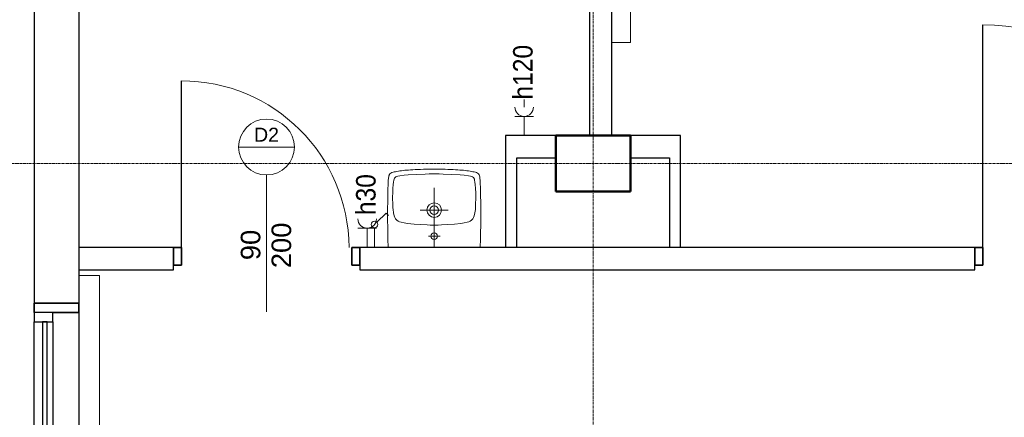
# Model space of a CAD drawing. Header units: millimetres. Extents: x -2286 to 43533, y -13832 to 14981.
# Tile 33 of 77: x 1005 to 6291, y 4764 to 6898. Entities that reach past the tile are written whole.
import ezdxf

# ---------------------------------------------------------------- set-up
doc = ezdxf.new("R2010")
doc.units = ezdxf.units.MM
doc.linetypes.add('Oś', pattern=[22.225, 12.7, -3.175, 3.175, -3.175])
doc.linetypes.add('Ponad', pattern=[3.9688, 2.3813, -1.5875])
for name, color, linetype, lineweight in [('A-DETL-GENF', 92, 'Continuous', 18), ('A-DETL-MEDM', 33, 'Continuous', 35), ('A-DOOR', 31, 'Continuous', 25), ('A-DOOR-IDEN', 31, 'Continuous', 18), ('A-FLOR-OVHD', 1, 'Ponad', 18), ('A-GLAZ', 151, 'Continuous', 25), ('A-WALL', 113, 'Continuous', 25), ('E-ELE-QPM-IDEN', 2, 'Continuous', 18), ('E-ELEC-EQPM', 71, 'Continuous', 18), ('P-SANR-FIXT', 6, 'Continuous', 18), ('Q-SPCQ', 91, 'Continuous', 18), ('S-COLS', 52, 'Continuous', 25), ('S-GRID', 1, 'Continuous', 18)]:
    doc.layers.add(name, color=color, linetype=linetype, lineweight=lineweight)
doc.styles.add('Arial_1', font='arial.ttf', dxfattribs={"height": 75})
doc.styles.add('Arial_11', font='arial.ttf', dxfattribs={"width": 0.9, "height": 105})
doc.styles.add('Arial_7', font='arial.ttf', dxfattribs={"height": 105})

# ---------------------------------------------------------------- blocks, each defined once
blk = doc.blocks.new('M_Concrete-rengular-Column - 300 x 400mm-1162093-4_piętro II PT - projektowany')
at = {"layer": 'S-COLS', "lineweight": 50}
for p, q in [((150, 200), (-150, 200)), ((-150, 200), (-150, -200)), ((150, -200), (150, 200)), ((-150, -200), (150, -200))]:
    blk.add_line(p, q, dxfattribs=at)
blk = doc.blocks.new('DRZWI 1S - Drzwi 90-1363987-4_piętro II PT - projektowany')
at = {"layer": 'A-DETL-GENF'}
for p, q in [((-500, 35), (-457, 35)), ((-500, -60), (-500, 35)), ((-457, 35), (-457, -60)), ((457, 35), (500, 35)), ((457, -60), (457, 35)), ((500, 35), (500, -60)), ((-457, -60), (-500, -60)), ((500, -60), (457, -60))]:
    blk.add_line(p, q, dxfattribs=at)
at = {"layer": 'A-DETL-MEDM'}
for p, q in [((-500, -60), (-500, 35)), ((-500, 35), (-457, 35)), ((-457, 35), (-457, -60)), ((457, 35), (457, -60)), ((500, 35), (457, 35)), ((500, -60), (500, 35)), ((-457, -60), (-500, -60)), ((457, -60), (500, -60))]:
    blk.add_line(p, q, dxfattribs=at)
at = {"layer": 'A-DOOR', "lineweight": 18}
blk.add_line((0, -285), (0, 285), dxfattribs=at)
at = {"layer": 'A-DOOR'}
blk.add_line((457, -60), (457, -953.9), dxfattribs=at)
at = {"layer": 'A-DOOR', "lineweight": 18}
blk.add_arc((457, -53.9), 900, 180.3907, 270, dxfattribs=at)
blk = doc.blocks.new('DRZWI 1S - Drzwi 120-1363991-4_piętro II PT - projektowany')
at = {"layer": 'A-DETL-GENF'}
for p, q in [((-650, 35), (-607, 35)), ((-650, -60), (-650, 35)), ((-607, 35), (-607, -60)), ((607, 35), (650, 35)), ((607, -60), (607, 35)), ((650, 35), (650, -60)), ((-607, -60), (-650, -60)), ((650, -60), (607, -60))]:
    blk.add_line(p, q, dxfattribs=at)
at = {"layer": 'A-DETL-MEDM'}
for p, q in [((-650, -60), (-650, 35)), ((-650, 35), (-607, 35)), ((-607, 35), (-607, -60)), ((607, 35), (607, -60)), ((650, 35), (607, 35)), ((650, -60), (650, 35)), ((-607, -60), (-650, -60)), ((607, -60), (650, -60))]:
    blk.add_line(p, q, dxfattribs=at)
at = {"layer": 'A-DOOR', "lineweight": 18}
blk.add_line((0, -285), (0, 285), dxfattribs=at)
at = {"layer": 'A-DOOR'}
blk.add_line((607, -60), (607, -1253.9), dxfattribs=at)
at = {"layer": 'A-DOOR', "lineweight": 18}
blk.add_arc((607, -53.9), 1200, 180.293, 270, dxfattribs=at)
blk = doc.blocks.new('Umywalka koło Nova Pro - Pro 50-V1-4_piętro II PT - projektowany')
at = {"layer": 'P-SANR-FIXT'}
for p, q in [((-12.4, 475.2), (-1.5, 476.3)), ((-1.5, 476.3), (-12.4, 475.2)), ((-1.5, 476.3), (10.5, 477.1)), ((10.5, 477.1), (-1.5, 476.3)), ((10.5, 477.1), (23, 477.6)), ((23, 477.6), (10.5, 477.1)), ((23, 477.6), (36.6, 478.4)), ((36.6, 478.4), (23, 477.6)), ((36.6, 478.4), (51.2, 478.9)), ((51.2, 478.9), (36.6, 478.4)), ((51.2, 478.9), (67.2, 479.5)), ((67.2, 479.5), (51.2, 478.9)), ((67.2, 479.5), (84.5, 479.7)), ((84.5, 479.7), (67.2, 479.5)), ((84.5, 479.7), (104, 480)), ((104, 480), (84.5, 479.7)), ((104, 480), (146.3, 480)), ((146.3, 480), (104, 480)), ((146.3, 480), (165.5, 479.7)), ((165.5, 479.7), (146.3, 480)), ((165.5, 479.7), (183.1, 479.5)), ((183.1, 479.5), (165.5, 479.7)), ((183.1, 479.5), (198.8, 478.9)), ((198.8, 478.9), (183.1, 479.5)), ((198.8, 478.9), (213.4, 478.4)), ((213.4, 478.4), (198.8, 478.9)), ((213.4, 478.4), (227, 477.6)), ((227, 477.6), (213.4, 478.4)), ((227, 477.6), (239.8, 477.1)), ((239.8, 477.1), (227, 477.6)), ((239.8, 477.1), (251.5, 476.3)), ((251.5, 476.3), (239.8, 477.1)), ((251.5, 476.3), (262.4, 475.2)), ((262.4, 475.2), (251.5, 476.3)), ((-121.4, 422.2), (-120.8, 428.1)), ((-120.8, 428.1), (-120, 433.7)), ((-120, 433.7), (-119.2, 438.7)), ((-119.2, 438.7), (-118.2, 443.8)), ((-118.2, 443.8), (-117.1, 446.7)), ((-116, 449.6), (-117.9, 443.8)), ((-117.1, 446.7), (-116, 449.6)), ((-116, 449.6), (-112.6, 454.7)), ((-112.6, 454.7), (-116, 449.6)), ((-112.6, 454.7), (-108, 458.4)), ((-108, 458.4), (-112.6, 454.7)), ((-108, 458.4), (-102.4, 461.1)), ((-102.4, 461.1), (-108, 458.4)), ((-102.4, 461.1), (-96.1, 463.2)), ((-96.1, 463.2), (-102.4, 461.1)), ((-96.1, 463.2), (-89.4, 465.1)), ((-89.4, 465.1), (-96.1, 463.2)), ((-92.1, 420.3), (-90.5, 425.9)), ((-90.5, 425.9), (-88.6, 431)), ((-89.4, 465.1), (-82.5, 466.4)), ((-82.5, 466.4), (-89.4, 465.1)), ((-88.6, 431), (-87, 433.4)), ((-87, 433.4), (-85.1, 435.5)), ((-85.1, 435.5), (-80.3, 438.5)), ((-82.5, 466.4), (-75, 468)), ((-75, 468), (-82.5, 466.4)), ((-80.3, 438.5), (-75.3, 440.6)), ((-75.3, 440.6), (-69.7, 442.2)), ((-75, 468), (-67.3, 469.1)), ((-67.3, 469.1), (-75, 468)), ((-69.7, 442.2), (-58.8, 444.3)), ((-67.3, 469.1), (-59.3, 470.4)), ((-59.3, 470.4), (-67.3, 469.1)), ((-59.3, 470.4), (-51, 471.5)), ((-51, 471.5), (-59.3, 470.4)), ((-58.8, 444.3), (-36.4, 447.5)), ((-51, 471.5), (-42, 472.5)), ((-42, 472.5), (-51, 471.5)), ((-42, 472.5), (-32.7, 473.6)), ((-32.7, 473.6), (-42, 472.5)), ((-36.4, 447.5), (-14, 449.4)), ((-32.7, 473.6), (-22.8, 474.4)), ((-22.8, 474.4), (-32.7, 473.6)), ((-22.8, 474.4), (-12.4, 475.2)), ((-12.4, 475.2), (-22.8, 474.4)), ((-14, 449.4), (31, 451.8)), ((31, 451.8), (76, 453.1)), ((76, 453.1), (98.6, 453.9)), ((98.6, 453.9), (110.4, 454.2)), ((110.4, 454.2), (117, 454.2)), ((117, 454.2), (125, 454.4)), ((125, 454.4), (133, 454.2)), ((133, 454.2), (139.9, 454.2)), ((139.9, 454.2), (151.4, 453.9)), ((151.4, 453.9), (174, 453.1)), ((174, 453.1), (219, 451.8)), ((219, 451.8), (264, 449.4)), ((262.4, 475.2), (273.1, 474.4)), ((273.1, 474.4), (262.4, 475.2)), ((264, 449.4), (286.4, 447.5)), ((273.1, 474.4), (282.9, 473.6)), ((282.9, 473.6), (273.1, 474.4)), ((282.9, 473.6), (292.3, 472.5)), ((292.3, 472.5), (282.9, 473.6)), ((286.4, 447.5), (308.8, 444.3)), ((292.3, 472.5), (301, 471.5)), ((301, 471.5), (292.3, 472.5)), ((301, 471.5), (309.3, 470.4)), ((309.3, 470.4), (301, 471.5)), ((308.8, 444.3), (319.7, 442.2)), ((309.3, 470.4), (317.6, 469.1)), ((317.6, 469.1), (309.3, 470.4)), ((317.6, 469.1), (325, 468)), ((325, 468), (317.6, 469.1)), ((319.7, 442.2), (325.3, 440.6)), ((325, 468), (332.5, 466.4)), ((332.5, 466.4), (325, 468)), ((325.3, 440.6), (330.6, 438.5)), ((330.6, 438.5), (335.4, 435.5)), ((332.5, 466.4), (339.7, 465.1)), ((339.7, 465.1), (332.5, 466.4)), ((335.4, 435.5), (337.3, 433.4)), ((337.3, 433.4), (338.6, 431)), ((338.6, 431), (340.7, 425.9)), ((339.7, 465.1), (346.3, 463.2)), ((346.3, 463.2), (339.7, 465.1)), ((340.7, 425.9), (342.1, 420.3)), ((346.3, 463.2), (352.4, 461.1)), ((352.4, 461.1), (346.3, 463.2)), ((352.4, 461.1), (358, 458.4)), ((358, 458.4), (352.4, 461.1)), ((358, 458.4), (362.8, 454.7)), ((362.8, 454.7), (358, 458.4)), ((362.8, 454.7), (366, 449.6)), ((366, 449.6), (362.8, 454.7)), ((366, 449.6), (368.2, 443.8)), ((368.2, 443.8), (369.2, 438.7)), ((369.2, 438.7), (370.3, 433.7)), ((370.3, 433.7), (370.8, 428.1)), ((370.8, 428.1), (371.4, 422.2)), ((-123.5, 366.5), (-123.2, 374.3)), ((-123.2, 374.3), (-123, 381.7)), ((-123, 381.7), (-122.7, 388.9)), ((-122.7, 388.9), (-122.4, 396.1)), ((-122.4, 396.1), (-122.2, 402.8)), ((-122.2, 402.8), (-121.9, 409.4)), ((-121.9, 409.4), (-121.6, 415.8)), ((-121.6, 415.8), (-121.4, 422.2)), ((-97.9, 353.2), (-97.1, 375.6)), ((-97.1, 375.6), (-95.3, 398.2)), ((-95.3, 398.2), (-93.9, 409.4)), ((-93.9, 409.4), (-92.1, 420.3)), ((125, 60), (125, 380)), ((342.1, 420.3), (343.9, 409.4)), ((343.9, 409.4), (345.3, 398.2)), ((345.3, 398.2), (347.1, 375.6)), ((347.1, 375.6), (348.2, 353.2)), ((371.4, 422.2), (371.6, 415.8)), ((371.6, 415.8), (371.9, 409.4)), ((371.9, 409.4), (372.2, 402.8)), ((372.2, 402.8), (372.4, 396.1)), ((372.4, 396.1), (372.7, 388.9)), ((372.7, 388.9), (373, 381.7)), ((373, 381.7), (373.2, 374.3)), ((373.2, 374.3), (373.5, 366.5)), ((-124.3, 323.9), (-124, 333)), ((-124.3, 314.6), (-124.3, 323.9)), ((-124, 338.8), (-123.8, 350.6)), ((-124, 333), (-124, 338.8)), ((-123.8, 350.6), (-123.5, 358.8)), ((-123.5, 358.8), (-123.5, 366.5)), ((-98.4, 330.6), (-97.9, 353.2)), ((-97.6, 285.6), (-98.4, 330.6)), ((348.4, 330.6), (347.6, 285.6)), ((348.2, 353.2), (348.4, 330.6)), ((373.5, 366.5), (373.5, 358.8)), ((373.5, 358.8), (373.8, 350.6)), ((373.8, 350.6), (374, 338.8)), ((374, 338.8), (374.3, 333)), ((374.3, 333), (374.3, 323.9)), ((374.3, 323.9), (374.6, 314.6)), ((-124.8, 278.1), (-124.6, 294.9)), ((-124.8, 261.3), (-124.8, 278.1)), ((-124.6, 305), (-124.3, 314.6)), ((-124.6, 294.9), (-124.6, 305)), ((-97.4, 278.7), (-97.6, 285.6)), ((-97.1, 275.5), (-97.4, 278.7)), ((-96.9, 271.5), (-97.1, 275.5)), ((-96.1, 262.7), (-96.9, 271.5)), ((346.9, 271.5), (346.3, 262.7)), ((347.1, 275.5), (346.9, 271.5)), ((347.4, 278.7), (347.1, 275.5)), ((347.6, 285.6), (347.4, 278.7)), ((374.6, 314.6), (374.6, 305)), ((374.6, 305), (374.8, 294.9)), ((374.8, 294.9), (374.8, 278.1)), ((374.8, 278.1), (375.1, 261.3)), ((-125.1, 243), (-124.8, 261.3)), ((-124.8, 222.7), (-125.1, 243)), ((-124.8, 199.8), (-124.8, 222.7)), ((-93.7, 245.4), (-96.1, 262.7)), ((-89.1, 228.6), (-93.7, 245.4)), ((-86.2, 220.3), (-89.1, 228.6)), ((-81.9, 212.6), (-86.2, 220.3)), ((-79.3, 209.1), (-81.9, 212.6)), ((200.1, 260), (50.1, 260)), ((331.9, 212.6), (329.3, 209.1)), ((336.2, 220.3), (331.9, 212.6)), ((339.1, 228.6), (336.2, 220.3)), ((343.7, 245.4), (339.1, 228.6)), ((346.3, 262.7), (343.7, 245.4)), ((375.1, 222.7), (374.8, 199.8)), ((375.1, 261.3), (375.1, 222.7)), ((-124.5, 173.5), (-124.8, 199.8)), ((-124, 142.8), (-124.5, 173.5)), ((-76.1, 206.2), (-79.3, 209.1)), ((-68.9, 201.4), (-76.1, 206.2)), ((-60.9, 198), (-68.9, 201.4)), ((-52.4, 195.3), (-60.9, 198)), ((-35.3, 191.6), (-52.4, 195.3)), ((-18.3, 188.9), (-35.3, 191.6)), ((16.6, 184.9), (-18.3, 188.9)), ((51.5, 182), (16.6, 184.9)), ((86.4, 180.6), (51.5, 182)), ((103.7, 180.1), (86.4, 180.6)), ((146.3, 180.1), (103.7, 180.1)), ((163.6, 180.6), (146.3, 180.1)), ((198.8, 182), (163.6, 180.6)), ((233.4, 184.9), (198.8, 182)), ((268.3, 188.9), (233.4, 184.9)), ((285.6, 191.6), (268.3, 188.9)), ((302.6, 195.3), (285.6, 191.6)), ((310.9, 198), (302.6, 195.3)), ((318.9, 201.4), (310.9, 198)), ((326.1, 206.2), (318.9, 201.4)), ((329.3, 209.1), (326.1, 206.2)), ((374.5, 173.5), (374, 142.8)), ((374.8, 199.8), (374.5, 173.5)), ((-123.2, 105.8), (-124, 142.8)), ((-121.9, 60), (-123.2, 105.8)), ((157.2, 120.2), (94.6, 120.2)), ((373.2, 105.8), (371.9, 60)), ((374, 142.8), (373.2, 105.8))]:
    blk.add_line(p, q, dxfattribs=at)
for centre, radius in [((125.1, 260), 39.2), ((125.1, 260), 22.8), ((125, 120.2), 17.2)]:
    blk.add_circle(centre, radius, dxfattribs=at)
blk = doc.blocks.new('Aluminum_Exterior_Window_-_Double - 200 x 165 cm-1494227-4_piętro II PT - projektowany')
at = {"layer": 'A-GLAZ'}
for p, q in [((-1321.6, 146.6), (-1371.6, 146.6)), ((-1371.6, 146.6), (-1371.6, 46.6)), ((-1321.6, 46.6), (-1321.6, 146.6)), ((-1321.6, 146.6), (-396.6, 146.6)), ((-346.6, 146.6), (-396.6, 146.6)), ((-396.6, 146.6), (-396.6, 46.6)), ((-346.6, 46.6), (-346.6, 146.6)), ((-346.6, 146.6), (578.4, 146.6)), ((628.4, 146.6), (578.4, 146.6)), ((578.4, 146.6), (578.4, 46.6)), ((628.4, 46.6), (628.4, 146.6)), ((-396.6, 102.1), (-1321.6, 102.1)), ((-1321.6, 102.1), (-1321.6, 76.7)), ((-1321.6, 76.7), (-396.6, 76.7)), ((-396.6, 76.7), (-396.6, 102.1)), ((578.4, 102.1), (-346.6, 102.1)), ((-346.6, 102.1), (-346.6, 76.7)), ((-346.6, 76.7), (578.4, 76.7)), ((578.4, 76.7), (578.4, 102.1)), ((-1371.6, 46.6), (-1321.6, 46.6)), ((-396.6, 46.6), (-1321.6, 46.6)), ((-396.6, 46.6), (-346.6, 46.6)), ((578.4, 46.6), (-346.6, 46.6)), ((578.4, 46.6), (628.4, 46.6))]:
    blk.add_line(p, q, dxfattribs=at)
blk = doc.blocks.new('Panel Gazowo Oswietleniowy 2 - Type 1-1482570-4_piętro II PT - projektowany')
at = {"layer": 'Q-SPCQ'}
for p, q in [((-1125, 473.3), (-1025, 473.3)), ((-1075, 473.3), (-1075, 370)), ((-993.3, 473.3), (-893.3, 473.3)), ((-943.3, 473.3), (-943.3, 370)), ((475, 473.3), (575, 473.3)), ((525, 473.3), (525, 370)), ((606.7, 473.3), (706.7, 473.3)), ((656.7, 473.3), (656.7, 370)), ((-798.2, 314.3), (-811.3, 301.2)), ((-748.8, 264.8), (-798.2, 314.3)), ((801.8, 314.3), (788.7, 301.2)), ((851.2, 264.8), (801.8, 314.3)), ((-736.4, 130), (-736.4, 235)), ((-661.3, 233.3), (-561.3, 233.3)), ((-611.3, 233.3), (-611.3, 130)), ((-526.7, 233.3), (-426.7, 233.3)), ((-476.7, 233.3), (-476.7, 130)), ((-395, 233.3), (-295, 233.3)), ((-345, 233.3), (-345, 130)), ((863.6, 130), (863.6, 235)), ((938.7, 233.3), (1038.7, 233.3)), ((988.7, 233.3), (988.7, 130)), ((1073.3, 233.3), (1173.3, 233.3)), ((1123.3, 233.3), (1123.3, 130)), ((1205, 233.3), (1305, 233.3)), ((1255, 233.3), (1255, 130)), ((-1575, 30), (-1575, 130)), ((-1575, 130), (1825, 130)), ((1825, 130), (1825, 30))]:
    blk.add_line(p, q, dxfattribs=at)
for centre in [(-736.4, 252.5), (863.6, 252.5)]:
    blk.add_circle(centre, 17.5, dxfattribs=at)
for centre, end in [((-1075, 523.3), 0), ((-943.3, 523.3), 0), ((525, 523.3), 0), ((656.7, 523.3), 0), ((-611.3, 283.3), 360), ((-476.7, 283.3), 360), ((-345, 283.3), 360), ((988.7, 283.3), 360), ((1123.3, 283.3), 360), ((1255, 283.3), 360)]:
    blk.add_arc(centre, 50, 180, end, dxfattribs=at)
blk = doc.blocks.new('Przełącznik jednobiegunowy - Type 1-1452004-4_piętro II PT - projektowany')
at = {"layer": 'E-ELEC-EQPM'}
for p, q in [((137.4, 194.8), (186.8, 244.3)), ((186.8, 244.3), (199.9, 231.2)), ((125, 165), (125, 60))]:
    blk.add_line(p, q, dxfattribs=at)
blk.add_circle((125, 182.5), 17.5, dxfattribs=at)
blk = doc.blocks.new('gniazdo elektryczne pojedyncze - 30-1470339-4_piętro II PT - projektowany')
at = {"layer": 'E-ELEC-EQPM'}
for p, q in [((175, 163.3), (75, 163.3)), ((125, 163.3), (125, 60))]:
    blk.add_line(p, q, dxfattribs=at)
blk.add_arc((125, 213.3), 50, 180, 0, dxfattribs=at)
blk = doc.blocks.new('gniazdo elektryczne pojedyncze - 120-1470895-4_piętro II PT - projektowany')
at = {"layer": 'E-ELEC-EQPM'}
for p, q in [((175, 163.3), (75, 163.3)), ((125, 163.3), (125, 60))]:
    blk.add_line(p, q, dxfattribs=at)
blk.add_arc((125, 213.3), 50, 180, 0, dxfattribs=at)
blk = doc.blocks.new('etykieta drzwi wymiar i kategoria - etykieta drzwi 1S góra-1350608-4_piętro II PT - projektowany')
at = {"layer": 'A-DOOR-IDEN'}
for p, q in [((-3, 14.98), (3, 14.98)), ((0, 0), (0, 11.98))]:
    blk.add_line(p, q, dxfattribs=at)
blk.add_circle((0, 14.98), 3, dxfattribs=at)

msp = doc.modelspace()

# ---------------------------------------------------------------- linework, layer by layer
at = {"layer": 'A-FLOR-OVHD'}
for p, q in [((1323.3, 5526.2), (1433.3, 5526.2)), ((1433.3, 5526.2), (1433.3, 476.2))]:
    msp.add_line(p, q, dxfattribs=at)
at = {"layer": 'A-WALL'}
for p, q in [((1323.3, 12286.2), (1323.3, 5376.2)), ((4183.3, 6276.2), (4183.3, 11976.2)), ((4063.3, 7086.2), (4063.3, 6276.2)), ((1083.3, 7076.2), (1083.3, 5376.2)), ((3883.3, 6276.2), (3613.3, 6276.2)), ((3613.3, 6276.2), (3613.3, 5676.2)), ((4553.3, 6276.2), (4283.3, 6276.2)), ((4553.3, 5676.2), (4553.3, 6276.2)), ((3673.3, 6156.2), (3883.3, 6156.2)), ((3673.3, 5676.2), (3673.3, 6156.2)), ((4283.3, 6156.2), (4493.3, 6156.2)), ((4493.3, 6156.2), (4493.3, 5676.2)), ((1830.2, 5676.2), (1323.3, 5676.2)), ((6133.3, 5676.2), (2830.2, 5676.2)), ((1323.3, 5556.2), (1830.2, 5556.2)), ((1830.2, 5556.2), (1830.2, 5581.2)), ((2830.2, 5581.2), (2830.2, 5556.2)), ((2830.2, 5556.2), (6133.3, 5556.2)), ((6133.3, 5556.2), (6133.3, 5581.2)), ((1323.3, 5326.2), (1323.3, 3326.2))]:
    msp.add_line(p, q, dxfattribs=at)
at = {"layer": 'A-WALL', "color": 7, "lineweight": 35}
for p, q in [((1323.3, 5376.2), (1083.3, 5376.2)), ((1083.3, 5376.2), (1083.3, 5326.2)), ((1323.3, 5326.2), (1323.3, 5376.2)), ((1183.3, 5326.2), (1323.3, 5326.2))]:
    msp.add_line(p, q, dxfattribs=at)
at = {"layer": 'E-ELE-QPM-IDEN'}
msp.add_line((3713.3, 6429.6), (3713.3, 6469.4), dxfattribs=at)
at = {"layer": 'S-GRID', "linetype": 'Oś'}
for p, q in [((4083.3, -13832), (4083.3, 14381.2)), ((29623.7, 6126.2), (-1686.2, 6126.2))]:
    msp.add_line(p, q, dxfattribs=at)

# ---------------------------------------------------------------- block references
at = {"layer": 'A-DOOR', "rotation": 180}
for name, p in [('DRZWI 1S - Drzwi 120-1363991-4_piętro II PT - projektowany', (6783.3, 5616.2)), ('DRZWI 1S - Drzwi 90-1363987-4_piętro II PT - projektowany', (2330.2, 5616.2))]:
    msp.add_blockref(name, p, dxfattribs=at)
at = {"layer": 'A-DOOR-IDEN', "xscale": 49.99999999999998, "yscale": 49.99999999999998, "zscale": 49.99999999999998}
msp.add_blockref('etykieta drzwi wymiar i kategoria - etykieta drzwi 1S góra-1350608-4_piętro II PT - projektowany', (2330.2, 5465.9), dxfattribs=at)
at = {"layer": 'A-GLAZ', "rotation": 90.00000000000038}
msp.add_blockref('Aluminum_Exterior_Window_-_Double - 200 x 165 cm-1494227-4_piętro II PT - projektowany', (1229.8, 4697.8), dxfattribs=at)
at = {"layer": 'E-ELEC-EQPM'}
for name, p in [('gniazdo elektryczne pojedyncze - 120-1470895-4_piętro II PT - projektowany', (3588.3, 6216.2)), ('gniazdo elektryczne pojedyncze - 30-1470339-4_piętro II PT - projektowany', (2745.2, 5616.2)), ('Przełącznik jednobiegunowy - Type 1-1452004-4_piętro II PT - projektowany', (2785.2, 5616.2))]:
    msp.add_blockref(name, p, dxfattribs=at)
at = {"layer": 'P-SANR-FIXT'}
msp.add_blockref('Umywalka koło Nova Pro - Pro 50-V1-4_piętro II PT - projektowany', (3105.2, 5616.2), dxfattribs=at)
at = {"layer": 'Q-SPCQ', "rotation": 270.0000000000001}
msp.add_blockref('Panel Gazowo Oswietleniowy 2 - Type 1-1482570-4_piętro II PT - projektowany', (4153.3, 8601.2), dxfattribs=at)
at = {"layer": 'S-COLS', "lineweight": 18, "rotation": 270.0000000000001}
msp.add_blockref('M_Concrete-rengular-Column - 300 x 400mm-1162093-4_piętro II PT - projektowany', (4083.3, 6126.2), dxfattribs=at)

# ---------------------------------------------------------------- texts
at = {"layer": 'A-DOOR-IDEN', "insert": (2263.1, 6318.5), "char_height": 75, "width": 164.346, "attachment_point": 1, "style": 'Arial_1'}
msp.add_mtext('D2', dxfattribs=at)
at = {"layer": 'A-DOOR-IDEN', "char_height": 105, "attachment_point": 1, "rotation": 90, "style": 'Arial_7'}
for s, insert, width in [('200', (2357.2, 5564.7), 300.633), ('90', (2191.8, 5607.7), 200.422)]:
    msp.add_mtext(s, dxfattribs=dict(at, insert=insert, width=width))
at = {"layer": 'E-ELE-QPM-IDEN', "char_height": 105, "attachment_point": 1, "rotation": 90, "style": 'Arial_11'}
for s, insert, width in [('h120', (3653.6, 6469.4), 360.759), ('h30', (2810.6, 5849.2), 270.57)]:
    msp.add_mtext(s, dxfattribs=dict(at, insert=insert, width=width))

doc.saveas('drawing.dxf')
